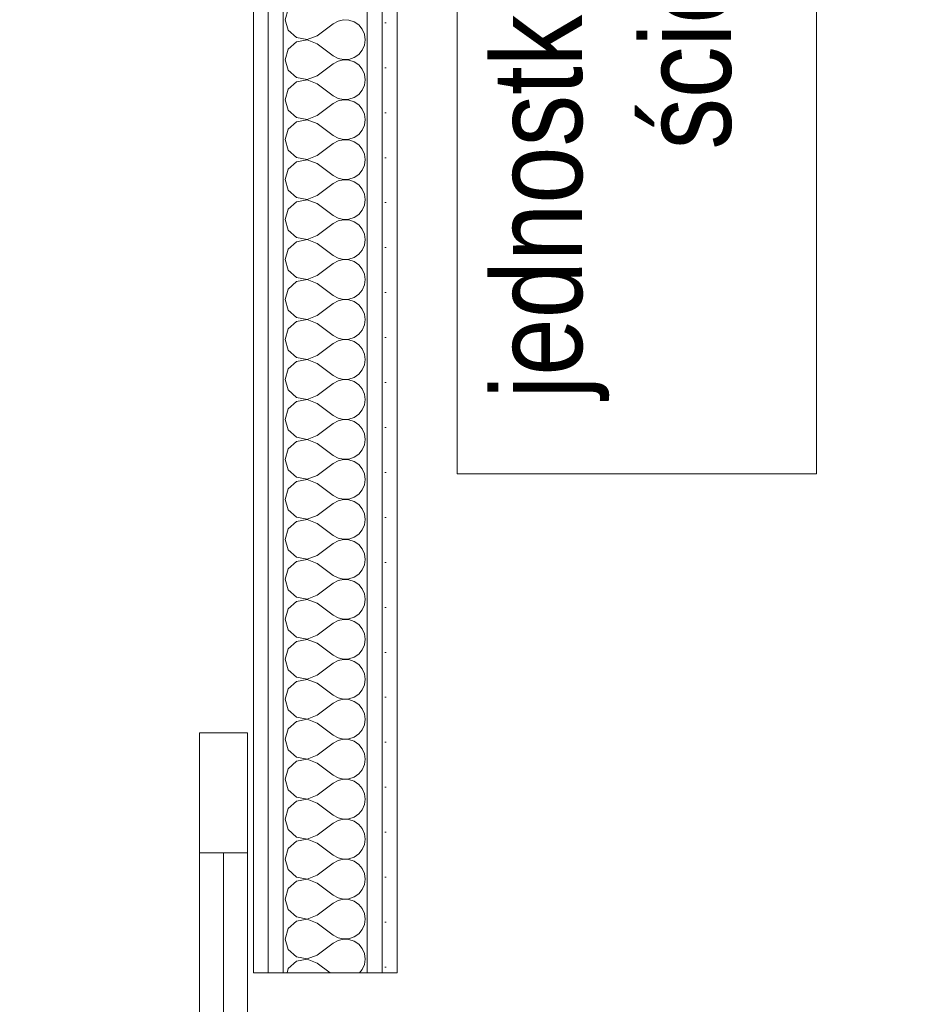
# Model space of a CAD drawing. Header units: millimetres. Extents: x 27262 to 215252, y 16288 to 306312.
# Tile 73 of 76: x 146780 to 147337, y 180596 to 181211. Entities that reach past the tile are written whole.
import ezdxf

# ---------------------------------------------------------------- set-up
doc = ezdxf.new("R2010")
doc.units = ezdxf.units.MM
doc.layers.add('Drzwi ArchiCAD', color=252, linetype='Continuous')
doc.layers.add('ROZBUDOWA_NOWE_DZIAŁOWE', color=252, linetype='Continuous')
for name, color, linetype, lineweight in [('Drzwi ArchiCAD_Nr_pióra__24', 252, 'Continuous', 15), ('Drzwi ArchiCAD_Nr_pióra__4', 252, 'Continuous', 13), ('PRZEBUDOWA_KLIMATYZACJA_Nr_pióra__10', 252, 'Continuous', 13), ('PRZEBUDOWA_KLIMATYZACJA_Nr_pióra__61', 252, 'Continuous', 13), ('ROZBUDOWA_NOWE_DZIAŁOWE_Nr_pióra__24', 252, 'Continuous', 15), ('ROZBUDOWA_NOWE_DZIAŁOWE_Nr_pióra__4', 252, 'Continuous', 13), ('ROZBUDOWA_NOWE_DZIAŁOWE_Nr_pióra__47', 252, 'Continuous', 15), ('ROZBUDOWA_NOWE_DZIAŁOWE_Nr_pióra__67', 252, 'Continuous', 13)]:
    doc.layers.add(name, color=color, linetype=linetype, lineweight=lineweight)
doc.layers.get('ROZBUDOWA_NOWE_DZIAŁOWE').off()
doc.styles.add('GENERATED_STYLE_1', font='ARIALN.TTF')
pattern_1 = [(0, (0, 0), (0, 37.5), [0, -37.5])]

# ---------------------------------------------------------------- blocks, each defined once
blk = doc.blocks.new('*X500')
at = {"layer": 'ROZBUDOWA_NOWE_DZIAŁOWE_Nr_pióra__4', "linetype": 'Continuous'}
for p, q in [((216239.99, 119925.43), (216237.51, 119916.67)), ((216237.51, 119916.67), (216239.99, 119907.9)), ((216264.17, 119903.33), (216277.51, 119913.33)), ((216281.53, 119915.56), (216277.51, 119913.33)), ((216286.01, 119916.6), (216281.53, 119915.56)), ((216290.6, 119916.38), (216286.01, 119916.6)), ((216294.96, 119914.91), (216290.6, 119916.38)), ((216298.75, 119912.3), (216294.96, 119914.91)), ((216301.68, 119908.76), (216298.75, 119912.3)), ((216239.99, 119907.9), (216246.72, 119901.76)), ((216303.54, 119904.55), (216301.68, 119908.76)), ((216304.17, 119900), (216303.54, 119904.55)), ((216246.72, 119898.24), (216239.99, 119892.1)), ((216246.72, 119901.76), (216255.67, 119900.07)), ((216255.67, 119899.93), (216246.72, 119898.24)), ((216255.67, 119900.07), (216264.17, 119903.33)), ((216264.17, 119896.67), (216255.67, 119899.93)), ((216264.17, 119896.67), (216277.51, 119886.67)), ((216303.54, 119895.45), (216304.17, 119900)), ((216239.99, 119892.1), (216237.51, 119883.33)), ((216294.96, 119885.09), (216298.75, 119887.7)), ((216298.75, 119887.7), (216301.68, 119891.24)), ((216301.68, 119891.24), (216303.54, 119895.45)), ((216237.51, 119883.33), (216239.99, 119874.57)), ((216264.17, 119870), (216277.51, 119880)), ((216277.51, 119886.67), (216281.53, 119884.44)), ((216281.53, 119882.23), (216277.51, 119880)), ((216281.53, 119884.44), (216286.01, 119883.4)), ((216286.01, 119883.27), (216281.53, 119882.23)), ((216286.01, 119883.4), (216290.6, 119883.62)), ((216290.6, 119883.04), (216286.01, 119883.27)), ((216290.6, 119883.62), (216294.96, 119885.09)), ((216294.96, 119881.57), (216290.6, 119883.04)), ((216298.75, 119878.97), (216294.96, 119881.57)), ((216239.99, 119874.57), (216246.72, 119868.43)), ((216301.68, 119875.43), (216298.75, 119878.97)), ((216303.54, 119871.22), (216301.68, 119875.43)), ((216304.17, 119866.67), (216303.54, 119871.22)), ((216246.72, 119864.91), (216239.99, 119858.76)), ((216246.72, 119868.43), (216255.67, 119866.73)), ((216255.67, 119866.6), (216246.72, 119864.91)), ((216255.67, 119866.73), (216264.17, 119870)), ((216264.17, 119863.33), (216255.67, 119866.6)), ((216264.17, 119863.33), (216277.51, 119853.33)), ((216303.54, 119862.11), (216304.17, 119866.67)), ((216239.99, 119858.76), (216237.51, 119850)), ((216298.75, 119854.36), (216301.68, 119857.9)), ((216301.68, 119857.9), (216303.54, 119862.11)), ((216237.51, 119850), (216239.99, 119841.24)), ((216264.17, 119836.67), (216277.51, 119846.67)), ((216277.51, 119853.33), (216281.53, 119851.11)), ((216281.53, 119848.89), (216277.51, 119846.67)), ((216281.53, 119851.11), (216286.01, 119850.07)), ((216286.01, 119849.93), (216281.53, 119848.89)), ((216286.01, 119850.07), (216290.6, 119850.29)), ((216290.6, 119849.71), (216286.01, 119849.93)), ((216290.6, 119850.29), (216294.96, 119851.76)), ((216294.96, 119848.24), (216290.6, 119849.71)), ((216294.96, 119851.76), (216298.75, 119854.36)), ((216298.75, 119845.64), (216294.96, 119848.24)), ((216239.99, 119841.24), (216246.72, 119835.09)), ((216301.68, 119842.1), (216298.75, 119845.64)), ((216303.54, 119837.89), (216301.68, 119842.1)), ((216246.72, 119831.57), (216239.99, 119825.43)), ((216246.72, 119835.09), (216255.67, 119833.4)), ((216255.67, 119833.27), (216246.72, 119831.57)), ((216255.67, 119833.4), (216264.17, 119836.67)), ((216264.17, 119830), (216255.67, 119833.27)), ((216304.17, 119833.33), (216303.54, 119837.89)), ((216303.54, 119828.78), (216304.17, 119833.33)), ((216239.99, 119825.43), (216237.51, 119816.67)), ((216264.17, 119830), (216277.51, 119820)), ((216298.75, 119821.03), (216301.68, 119824.57)), ((216301.68, 119824.57), (216303.54, 119828.78)), ((216237.51, 119816.67), (216239.99, 119807.9)), ((216277.51, 119820), (216281.53, 119817.77)), ((216281.53, 119815.56), (216277.51, 119813.33)), ((216281.53, 119817.77), (216286.01, 119816.73)), ((216286.01, 119816.6), (216281.53, 119815.56)), ((216286.01, 119816.73), (216290.6, 119816.96)), ((216290.6, 119816.38), (216286.01, 119816.6)), ((216290.6, 119816.96), (216294.96, 119818.43)), ((216294.96, 119814.91), (216290.6, 119816.38)), ((216294.96, 119818.43), (216298.75, 119821.03)), ((216298.75, 119812.3), (216294.96, 119814.91)), ((216239.99, 119807.9), (216246.72, 119801.76)), ((216264.17, 119803.33), (216277.51, 119813.33)), ((216301.68, 119808.76), (216298.75, 119812.3)), ((216303.54, 119804.55), (216301.68, 119808.76)), ((216246.72, 119798.24), (216239.99, 119792.1)), ((216246.72, 119801.76), (216255.67, 119800.07)), ((216255.67, 119799.93), (216246.72, 119798.24)), ((216255.67, 119800.07), (216264.17, 119803.33)), ((216264.17, 119796.67), (216255.67, 119799.93)), ((216304.17, 119800), (216303.54, 119804.55)), ((216303.54, 119795.45), (216304.17, 119800)), ((216239.99, 119792.1), (216237.51, 119783.33)), ((216264.17, 119796.67), (216277.51, 119786.67)), ((216298.75, 119787.7), (216301.68, 119791.24)), ((216301.68, 119791.24), (216303.54, 119795.45)), ((216237.51, 119783.33), (216239.99, 119774.57)), ((216277.51, 119786.67), (216281.53, 119784.44)), ((216281.53, 119782.23), (216277.51, 119780)), ((216281.53, 119784.44), (216286.01, 119783.4)), ((216286.01, 119783.27), (216281.53, 119782.23)), ((216286.01, 119783.4), (216290.6, 119783.62)), ((216290.6, 119783.04), (216286.01, 119783.27)), ((216290.6, 119783.62), (216294.96, 119785.09)), ((216294.96, 119781.57), (216290.6, 119783.04)), ((216294.96, 119785.09), (216298.75, 119787.7)), ((216298.75, 119778.97), (216294.96, 119781.57)), ((216239.99, 119774.57), (216246.72, 119768.43)), ((216264.17, 119770), (216277.51, 119780)), ((216301.68, 119775.43), (216298.75, 119778.97)), ((216303.54, 119771.22), (216301.68, 119775.43)), ((216246.72, 119764.91), (216239.99, 119758.76)), ((216246.72, 119768.43), (216255.67, 119766.73)), ((216255.67, 119766.6), (216246.72, 119764.91)), ((216255.67, 119766.73), (216264.17, 119770)), ((216264.17, 119763.33), (216255.67, 119766.6)), ((216304.17, 119766.67), (216303.54, 119771.22)), ((216303.54, 119762.11), (216304.17, 119766.67)), ((216239.99, 119758.76), (216237.51, 119750)), ((216264.17, 119763.33), (216277.51, 119753.33)), ((216298.75, 119754.36), (216301.68, 119757.9)), ((216301.68, 119757.9), (216303.54, 119762.11)), ((216237.51, 119750), (216239.99, 119741.24)), ((216277.51, 119753.33), (216281.53, 119751.11)), ((216281.53, 119748.89), (216277.51, 119746.67)), ((216281.53, 119751.11), (216286.01, 119750.07)), ((216286.01, 119749.93), (216281.53, 119748.89)), ((216286.01, 119750.07), (216290.6, 119750.29)), ((216290.6, 119749.71), (216286.01, 119749.93)), ((216290.6, 119750.29), (216294.96, 119751.76)), ((216294.96, 119748.24), (216290.6, 119749.71)), ((216294.96, 119751.76), (216298.75, 119754.36)), ((216298.75, 119745.64), (216294.96, 119748.24)), ((216239.99, 119741.24), (216246.72, 119735.09)), ((216264.17, 119736.67), (216277.51, 119746.67)), ((216301.68, 119742.1), (216298.75, 119745.64)), ((216303.54, 119737.89), (216301.68, 119742.1)), ((216246.72, 119731.57), (216239.99, 119725.43)), ((216246.72, 119735.09), (216255.67, 119733.4)), ((216255.67, 119733.27), (216246.72, 119731.57)), ((216255.67, 119733.4), (216264.17, 119736.67)), ((216264.17, 119730), (216255.67, 119733.27)), ((216304.17, 119733.33), (216303.54, 119737.89)), ((216303.54, 119728.78), (216304.17, 119733.33)), ((216239.99, 119725.43), (216237.51, 119716.67)), ((216264.17, 119730), (216277.51, 119720)), ((216298.75, 119721.03), (216301.68, 119724.57)), ((216301.68, 119724.57), (216303.54, 119728.78)), ((216237.51, 119716.67), (216239.99, 119707.9)), ((216277.51, 119720), (216281.53, 119717.77)), ((216281.53, 119715.56), (216277.51, 119713.33)), ((216281.53, 119717.77), (216286.01, 119716.73)), ((216286.01, 119716.6), (216281.53, 119715.56)), ((216286.01, 119716.73), (216290.6, 119716.96)), ((216290.6, 119716.38), (216286.01, 119716.6)), ((216290.6, 119716.96), (216294.96, 119718.43)), ((216294.96, 119714.91), (216290.6, 119716.38)), ((216294.96, 119718.43), (216298.75, 119721.03)), ((216239.99, 119707.9), (216246.72, 119701.76)), ((216264.17, 119703.33), (216277.51, 119713.33)), ((216298.75, 119712.3), (216294.96, 119714.91)), ((216301.68, 119708.76), (216298.75, 119712.3)), ((216303.54, 119704.55), (216301.68, 119708.76)), ((216246.72, 119701.76), (216255.67, 119700.07)), ((216255.67, 119699.93), (216246.72, 119698.24)), ((216255.67, 119700.07), (216264.17, 119703.33)), ((216264.17, 119696.67), (216255.67, 119699.93)), ((216304.17, 119700), (216303.54, 119704.55)), ((216303.54, 119695.45), (216304.17, 119700)), ((216239.99, 119692.1), (216237.51, 119683.33)), ((216246.72, 119698.24), (216239.99, 119692.1)), ((216264.17, 119696.67), (216277.51, 119686.67)), ((216298.75, 119687.7), (216301.68, 119691.24)), ((216301.68, 119691.24), (216303.54, 119695.45)), ((216237.51, 119683.33), (216239.99, 119674.57)), ((216277.51, 119686.67), (216281.53, 119684.44)), ((216281.53, 119684.44), (216286.01, 119683.4)), ((216286.01, 119683.27), (216281.53, 119682.23)), ((216286.01, 119683.4), (216290.6, 119683.62)), ((216290.6, 119683.04), (216286.01, 119683.27)), ((216290.6, 119683.62), (216294.96, 119685.09)), ((216294.96, 119681.57), (216290.6, 119683.04)), ((216294.96, 119685.09), (216298.75, 119687.7)), ((216239.99, 119674.57), (216246.72, 119668.43)), ((216264.17, 119670), (216277.51, 119680)), ((216281.53, 119682.23), (216277.51, 119680)), ((216298.75, 119678.97), (216294.96, 119681.57)), ((216301.68, 119675.43), (216298.75, 119678.97)), ((216303.54, 119671.22), (216301.68, 119675.43)), ((216246.72, 119668.43), (216255.67, 119666.73)), ((216255.67, 119666.6), (216246.72, 119664.91)), ((216255.67, 119666.73), (216264.17, 119670)), ((216264.17, 119663.33), (216255.67, 119666.6)), ((216304.17, 119666.67), (216303.54, 119671.22)), ((216303.54, 119662.11), (216304.17, 119666.67)), ((216239.99, 119658.76), (216237.51, 119650)), ((216246.72, 119664.91), (216239.99, 119658.76)), ((216264.17, 119663.33), (216277.51, 119653.33)), ((216298.75, 119654.36), (216301.68, 119657.9)), ((216301.68, 119657.9), (216303.54, 119662.11)), ((216237.51, 119650), (216239.99, 119641.24)), ((216277.51, 119653.33), (216281.53, 119651.11)), ((216281.53, 119651.11), (216286.01, 119650.07)), ((216286.01, 119649.93), (216281.53, 119648.89)), ((216286.01, 119650.07), (216290.6, 119650.29)), ((216290.6, 119649.71), (216286.01, 119649.93)), ((216290.6, 119650.29), (216294.96, 119651.76)), ((216294.96, 119648.24), (216290.6, 119649.71)), ((216294.96, 119651.76), (216298.75, 119654.36)), ((216239.99, 119641.24), (216246.72, 119635.09)), ((216264.17, 119636.67), (216277.51, 119646.67)), ((216281.53, 119648.89), (216277.51, 119646.67)), ((216298.75, 119645.64), (216294.96, 119648.24)), ((216301.68, 119642.1), (216298.75, 119645.64)), ((216303.54, 119637.89), (216301.68, 119642.1)), ((216246.72, 119635.09), (216255.67, 119633.4)), ((216255.67, 119633.27), (216246.72, 119631.57)), ((216255.67, 119633.4), (216264.17, 119636.67)), ((216264.17, 119630), (216255.67, 119633.27)), ((216304.17, 119633.33), (216303.54, 119637.89)), ((216303.54, 119628.78), (216304.17, 119633.33)), ((216239.99, 119625.43), (216237.51, 119616.67)), ((216246.72, 119631.57), (216239.99, 119625.43)), ((216264.17, 119630), (216277.51, 119620)), ((216301.68, 119624.57), (216303.54, 119628.78)), ((216237.51, 119616.67), (216239.99, 119607.9)), ((216277.51, 119620), (216281.53, 119617.77)), ((216281.53, 119617.77), (216286.01, 119616.73)), ((216286.01, 119616.6), (216281.53, 119615.56)), ((216286.01, 119616.73), (216290.6, 119616.96)), ((216290.6, 119616.38), (216286.01, 119616.6)), ((216290.6, 119616.96), (216294.96, 119618.43)), ((216294.96, 119618.43), (216298.75, 119621.03)), ((216298.75, 119621.03), (216301.68, 119624.57)), ((216264.17, 119603.33), (216277.51, 119613.33)), ((216281.53, 119615.56), (216277.51, 119613.33)), ((216294.96, 119614.91), (216290.6, 119616.38)), ((216298.75, 119612.3), (216294.96, 119614.91)), ((216301.68, 119608.76), (216298.75, 119612.3)), ((216303.54, 119604.55), (216301.68, 119608.76)), ((216239.99, 119607.9), (216246.72, 119601.76)), ((216246.72, 119601.76), (216255.67, 119600.07)), ((216255.67, 119600.07), (216264.17, 119603.33)), ((216304.17, 119600), (216303.54, 119604.55)), ((216239.99, 119592.1), (216237.51, 119583.33)), ((216246.72, 119598.24), (216239.99, 119592.1)), ((216255.67, 119599.93), (216246.72, 119598.24)), ((216264.17, 119596.67), (216255.67, 119599.93)), ((216264.17, 119596.67), (216277.51, 119586.67)), ((216301.68, 119591.24), (216303.54, 119595.45)), ((216303.54, 119595.45), (216304.17, 119600)), ((216277.51, 119586.67), (216281.53, 119584.44)), ((216281.53, 119584.44), (216286.01, 119583.4)), ((216290.6, 119583.62), (216294.96, 119585.09)), ((216294.96, 119585.09), (216298.75, 119587.7)), ((216298.75, 119587.7), (216301.68, 119591.24)), ((216237.51, 119583.33), (216239.99, 119574.57)), ((216264.17, 119570), (216277.51, 119580)), ((216281.53, 119582.23), (216277.51, 119580)), ((216286.01, 119583.27), (216281.53, 119582.23)), ((216286.01, 119583.4), (216290.6, 119583.62)), ((216290.6, 119583.04), (216286.01, 119583.27)), ((216294.96, 119581.57), (216290.6, 119583.04)), ((216298.75, 119578.97), (216294.96, 119581.57)), ((216301.68, 119575.43), (216298.75, 119578.97)), ((216239.99, 119574.57), (216246.72, 119568.43)), ((216246.72, 119568.43), (216255.67, 119566.73)), ((216255.67, 119566.73), (216264.17, 119570)), ((216303.54, 119571.22), (216301.68, 119575.43)), ((216304.17, 119566.67), (216303.54, 119571.22)), ((216246.72, 119564.91), (216239.99, 119558.76)), ((216255.67, 119566.6), (216246.72, 119564.91)), ((216264.17, 119563.33), (216255.67, 119566.6)), ((216264.17, 119563.33), (216277.51, 119553.33)), ((216301.68, 119557.9), (216303.54, 119562.11)), ((216303.54, 119562.11), (216304.17, 119566.67)), ((216239.99, 119558.76), (216237.51, 119550)), ((216277.51, 119553.33), (216281.53, 119551.11)), ((216281.53, 119551.11), (216286.01, 119550.07)), ((216290.6, 119550.29), (216294.96, 119551.76)), ((216294.96, 119551.76), (216298.75, 119554.36)), ((216298.75, 119554.36), (216301.68, 119557.9)), ((216237.51, 119550), (216239.99, 119541.24)), ((216264.17, 119536.67), (216277.51, 119546.67)), ((216281.53, 119548.89), (216277.51, 119546.67)), ((216286.01, 119549.93), (216281.53, 119548.89)), ((216286.01, 119550.07), (216290.6, 119550.29)), ((216290.6, 119549.71), (216286.01, 119549.93)), ((216294.96, 119548.24), (216290.6, 119549.71)), ((216298.75, 119545.64), (216294.96, 119548.24)), ((216301.68, 119542.1), (216298.75, 119545.64)), ((216239.99, 119541.24), (216246.72, 119535.09)), ((216246.72, 119535.09), (216255.67, 119533.4)), ((216255.67, 119533.4), (216264.17, 119536.67)), ((216303.54, 119537.89), (216301.68, 119542.1)), ((216304.17, 119533.33), (216303.54, 119537.89)), ((216246.72, 119531.57), (216239.99, 119525.43)), ((216255.67, 119533.27), (216246.72, 119531.57)), ((216264.17, 119530), (216255.67, 119533.27)), ((216264.17, 119530), (216277.51, 119520)), ((216301.68, 119524.57), (216303.54, 119528.78)), ((216303.54, 119528.78), (216304.17, 119533.33)), ((216239.99, 119525.43), (216237.51, 119516.67)), ((216277.51, 119520), (216281.53, 119517.77)), ((216290.6, 119516.96), (216294.96, 119518.43)), ((216294.96, 119518.43), (216298.75, 119521.03)), ((216298.75, 119521.03), (216301.68, 119524.57)), ((216237.51, 119516.67), (216239.99, 119507.9)), ((216264.17, 119503.33), (216277.51, 119513.33)), ((216281.53, 119515.56), (216277.51, 119513.33)), ((216281.53, 119517.77), (216286.01, 119516.73)), ((216286.01, 119516.6), (216281.53, 119515.56)), ((216286.01, 119516.73), (216290.6, 119516.96)), ((216290.6, 119516.38), (216286.01, 119516.6)), ((216294.96, 119514.91), (216290.6, 119516.38)), ((216298.75, 119512.3), (216294.96, 119514.91)), ((216301.68, 119508.76), (216298.75, 119512.3)), ((216239.99, 119507.9), (216246.72, 119501.76)), ((216246.72, 119501.76), (216255.67, 119500.07)), ((216255.67, 119500.07), (216264.17, 119503.33)), ((216303.54, 119504.55), (216301.68, 119508.76)), ((216304.17, 119500), (216303.54, 119504.55)), ((216246.72, 119498.24), (216239.99, 119492.1)), ((216255.67, 119499.93), (216246.72, 119498.24)), ((216264.17, 119496.67), (216255.67, 119499.93)), ((216264.17, 119496.67), (216277.51, 119486.67)), ((216301.68, 119491.24), (216303.54, 119495.45)), ((216303.54, 119495.45), (216304.17, 119500)), ((216239.99, 119492.1), (216237.51, 119483.33)), ((216277.51, 119486.67), (216281.53, 119484.44)), ((216294.96, 119485.09), (216298.75, 119487.7)), ((216298.75, 119487.7), (216301.68, 119491.24)), ((216237.51, 119483.33), (216239.99, 119474.57)), ((216264.17, 119470), (216277.51, 119480)), ((216281.53, 119482.23), (216277.51, 119480)), ((216281.53, 119484.44), (216286.01, 119483.4)), ((216286.01, 119483.27), (216281.53, 119482.23)), ((216286.01, 119483.4), (216290.6, 119483.62)), ((216290.6, 119483.04), (216286.01, 119483.27)), ((216290.6, 119483.62), (216294.96, 119485.09)), ((216294.96, 119481.57), (216290.6, 119483.04)), ((216298.75, 119478.97), (216294.96, 119481.57)), ((216301.68, 119475.43), (216298.75, 119478.97)), ((216239.99, 119474.57), (216246.72, 119468.43)), ((216255.67, 119466.73), (216264.17, 119470)), ((216303.54, 119471.22), (216301.68, 119475.43)), ((216304.17, 119466.67), (216303.54, 119471.22)), ((216246.72, 119464.91), (216239.99, 119458.76)), ((216246.72, 119468.43), (216255.67, 119466.73)), ((216255.67, 119466.6), (216246.72, 119464.91)), ((216264.17, 119463.33), (216255.67, 119466.6)), ((216264.17, 119463.33), (216277.51, 119453.33)), ((216301.68, 119457.9), (216303.54, 119462.11)), ((216303.54, 119462.11), (216304.17, 119466.67)), ((216239.99, 119458.76), (216237.51, 119450)), ((216277.51, 119453.33), (216281.53, 119451.11)), ((216294.96, 119451.76), (216298.75, 119454.36)), ((216298.75, 119454.36), (216301.68, 119457.9)), ((216237.51, 119450), (216239.99, 119441.24)), ((216264.17, 119436.67), (216277.51, 119446.67)), ((216281.53, 119448.89), (216277.51, 119446.67)), ((216281.53, 119451.11), (216286.01, 119450.07)), ((216286.01, 119449.93), (216281.53, 119448.89)), ((216286.01, 119450.07), (216290.6, 119450.29)), ((216290.6, 119449.71), (216286.01, 119449.93)), ((216290.6, 119450.29), (216294.96, 119451.76)), ((216294.96, 119448.24), (216290.6, 119449.71)), ((216298.75, 119445.64), (216294.96, 119448.24)), ((216301.68, 119442.1), (216298.75, 119445.64)), ((216239.99, 119441.24), (216246.72, 119435.09)), ((216255.67, 119433.4), (216264.17, 119436.67)), ((216303.54, 119437.89), (216301.68, 119442.1)), ((216304.17, 119433.33), (216303.54, 119437.89)), ((216246.72, 119431.57), (216239.99, 119425.43)), ((216246.72, 119435.09), (216255.67, 119433.4)), ((216255.67, 119433.27), (216246.72, 119431.57)), ((216264.17, 119430), (216255.67, 119433.27)), ((216264.17, 119430), (216277.51, 119420)), ((216301.68, 119424.57), (216303.54, 119428.78)), ((216303.54, 119428.78), (216304.17, 119433.33)), ((216239.99, 119425.43), (216237.51, 119416.67)), ((216277.51, 119420), (216281.53, 119417.77)), ((216294.96, 119418.43), (216298.75, 119421.03)), ((216298.75, 119421.03), (216301.68, 119424.57)), ((216237.51, 119416.67), (216239.99, 119407.9)), ((216264.17, 119403.33), (216277.51, 119413.33)), ((216281.53, 119415.56), (216277.51, 119413.33)), ((216281.53, 119417.77), (216286.01, 119416.73)), ((216286.01, 119416.6), (216281.53, 119415.56)), ((216286.01, 119416.73), (216290.6, 119416.96)), ((216290.6, 119416.38), (216286.01, 119416.6)), ((216290.6, 119416.96), (216294.96, 119418.43)), ((216294.96, 119414.91), (216290.6, 119416.38)), ((216298.75, 119412.3), (216294.96, 119414.91)), ((216301.68, 119408.76), (216298.75, 119412.3)), ((216239.99, 119407.9), (216246.72, 119401.76)), ((216255.67, 119400.07), (216264.17, 119403.33)), ((216303.54, 119404.55), (216301.68, 119408.76)), ((216304.17, 119400), (216303.54, 119404.55)), ((216246.72, 119398.24), (216239.99, 119392.1)), ((216246.72, 119401.76), (216255.67, 119400.07)), ((216255.67, 119399.93), (216246.72, 119398.24)), ((216264.17, 119396.67), (216255.67, 119399.93)), ((216264.17, 119396.67), (216277.51, 119386.67)), ((216301.68, 119391.24), (216303.54, 119395.45)), ((216303.54, 119395.45), (216304.17, 119400)), ((216239.99, 119392.1), (216237.51, 119383.33)), ((216277.51, 119386.67), (216281.53, 119384.44)), ((216294.96, 119385.09), (216298.75, 119387.7)), ((216298.75, 119387.7), (216301.68, 119391.24)), ((216237.51, 119383.33), (216239.99, 119374.57)), ((216264.17, 119370), (216277.51, 119380)), ((216281.53, 119382.23), (216277.51, 119380)), ((216281.53, 119384.44), (216286.01, 119383.4)), ((216286.01, 119383.27), (216281.53, 119382.23)), ((216286.01, 119383.4), (216290.6, 119383.62)), ((216290.6, 119383.04), (216286.01, 119383.27)), ((216290.6, 119383.62), (216294.96, 119385.09)), ((216294.96, 119381.57), (216290.6, 119383.04)), ((216298.75, 119378.97), (216294.96, 119381.57)), ((216301.68, 119375.43), (216298.75, 119378.97)), ((216239.99, 119374.57), (216246.72, 119368.43)), ((216303.54, 119371.22), (216301.68, 119375.43)), ((216304.17, 119366.67), (216303.54, 119371.22)), ((216246.72, 119364.91), (216239.99, 119358.76)), ((216246.72, 119368.43), (216255.67, 119366.73)), ((216255.67, 119366.6), (216246.72, 119364.91)), ((216255.67, 119366.73), (216264.17, 119370)), ((216264.17, 119363.33), (216255.67, 119366.6)), ((216264.17, 119363.33), (216277.51, 119353.33)), ((216301.68, 119357.9), (216303.54, 119362.11)), ((216303.54, 119362.11), (216304.17, 119366.67)), ((216239.99, 119358.76), (216237.51, 119350)), ((216294.96, 119351.76), (216298.75, 119354.36)), ((216298.75, 119354.36), (216301.68, 119357.9)), ((216237.51, 119350), (216239.99, 119341.24)), ((216264.17, 119336.67), (216277.51, 119346.67)), ((216277.51, 119353.33), (216281.53, 119351.11)), ((216281.53, 119348.89), (216277.51, 119346.67)), ((216281.53, 119351.11), (216286.01, 119350.07)), ((216286.01, 119349.93), (216281.53, 119348.89)), ((216286.01, 119350.07), (216290.6, 119350.29)), ((216290.6, 119349.71), (216286.01, 119349.93)), ((216290.6, 119350.29), (216294.96, 119351.76)), ((216294.96, 119348.24), (216290.6, 119349.71)), ((216298.75, 119345.64), (216294.96, 119348.24)), ((216301.68, 119342.1), (216298.75, 119345.64)), ((216239.99, 119341.24), (216246.72, 119335.09)), ((216303.54, 119337.89), (216301.68, 119342.1)), ((216304.17, 119333.33), (216303.54, 119337.89)), ((216246.72, 119331.57), (216239.99, 119325.43)), ((216246.72, 119335.09), (216255.67, 119333.4)), ((216255.67, 119333.27), (216246.72, 119331.57)), ((216255.67, 119333.4), (216264.17, 119336.67)), ((216264.17, 119330), (216255.67, 119333.27)), ((216264.17, 119330), (216277.51, 119320)), ((216303.54, 119328.78), (216304.17, 119333.33)), ((216239.99, 119325.43), (216237.51, 119316.67)), ((216294.96, 119318.43), (216298.75, 119321.03)), ((216298.75, 119321.03), (216301.68, 119324.57)), ((216301.68, 119324.57), (216303.54, 119328.78)), ((216237.51, 119316.67), (216239.99, 119307.9)), ((216264.17, 119303.33), (216277.51, 119313.33)), ((216277.51, 119320), (216281.53, 119317.77)), ((216281.53, 119315.56), (216277.51, 119313.33)), ((216281.53, 119317.77), (216286.01, 119316.73)), ((216286.01, 119316.6), (216281.53, 119315.56)), ((216286.01, 119316.73), (216290.6, 119316.96)), ((216290.6, 119316.38), (216286.01, 119316.6)), ((216290.6, 119316.96), (216294.96, 119318.43)), ((216294.96, 119314.91), (216290.6, 119316.38)), ((216298.75, 119312.3), (216294.96, 119314.91)), ((216239.99, 119307.9), (216246.72, 119301.76)), ((216301.68, 119308.76), (216298.75, 119312.3)), ((216303.54, 119304.55), (216301.68, 119308.76)), ((216304.17, 119300), (216303.54, 119304.55)), ((216246.72, 119298.24), (216239.99, 119292.1)), ((216246.72, 119301.76), (216255.67, 119300.07)), ((216255.67, 119299.93), (216246.72, 119298.24)), ((216255.67, 119300.07), (216264.17, 119303.33)), ((216264.17, 119296.67), (216255.67, 119299.93)), ((216264.17, 119296.67), (216277.51, 119286.67)), ((216303.54, 119295.45), (216304.17, 119300)), ((216239.99, 119292.1), (216237.51, 119283.33)), ((216298.75, 119287.7), (216301.68, 119291.24)), ((216301.68, 119291.24), (216303.54, 119295.45)), ((216237.51, 119283.33), (216239.99, 119274.57)), ((216264.17, 119270), (216277.51, 119280)), ((216277.51, 119286.67), (216281.53, 119284.44)), ((216281.53, 119282.23), (216277.51, 119280)), ((216281.53, 119284.44), (216286.01, 119283.4)), ((216286.01, 119283.27), (216281.53, 119282.23)), ((216286.01, 119283.4), (216290.6, 119283.62)), ((216290.6, 119283.04), (216286.01, 119283.27)), ((216290.6, 119283.62), (216294.96, 119285.09)), ((216294.96, 119281.57), (216290.6, 119283.04)), ((216294.96, 119285.09), (216298.75, 119287.7)), ((216298.75, 119278.97), (216294.96, 119281.57)), ((216239.99, 119274.57), (216246.72, 119268.43)), ((216301.68, 119275.43), (216298.75, 119278.97)), ((216303.54, 119271.22), (216301.68, 119275.43)), ((216246.72, 119264.91), (216239.99, 119258.76)), ((216246.72, 119268.43), (216255.67, 119266.73)), ((216255.67, 119266.6), (216246.72, 119264.91)), ((216255.67, 119266.73), (216264.17, 119270)), ((216264.17, 119263.33), (216255.67, 119266.6)), ((216304.17, 119266.67), (216303.54, 119271.22)), ((216303.54, 119262.11), (216304.17, 119266.67)), ((216239.99, 119258.76), (216237.51, 119250)), ((216264.17, 119263.33), (216277.51, 119253.33)), ((216298.75, 119254.36), (216301.68, 119257.9)), ((216301.68, 119257.9), (216303.54, 119262.11)), ((216237.51, 119250), (216239.99, 119241.24)), ((216277.51, 119253.33), (216281.53, 119251.11)), ((216281.53, 119248.89), (216277.51, 119246.67)), ((216281.53, 119251.11), (216286.01, 119250.07)), ((216286.01, 119249.93), (216281.53, 119248.89)), ((216286.01, 119250.07), (216290.6, 119250.29)), ((216290.6, 119249.71), (216286.01, 119249.93)), ((216290.6, 119250.29), (216294.96, 119251.76)), ((216294.96, 119248.24), (216290.6, 119249.71)), ((216294.96, 119251.76), (216298.75, 119254.36)), ((216298.75, 119245.64), (216294.96, 119248.24)), ((216239.99, 119241.24), (216246.72, 119235.09)), ((216264.17, 119236.67), (216277.51, 119246.67)), ((216301.68, 119242.1), (216298.75, 119245.64)), ((216303.54, 119237.89), (216301.68, 119242.1)), ((216246.72, 119231.57), (216239.99, 119225.43)), ((216246.72, 119235.09), (216255.67, 119233.4)), ((216255.67, 119233.27), (216246.72, 119231.57)), ((216255.67, 119233.4), (216264.17, 119236.67)), ((216264.17, 119230), (216255.67, 119233.27)), ((216304.17, 119233.33), (216303.54, 119237.89)), ((216303.54, 119228.78), (216304.17, 119233.33)), ((216239.99, 119225.43), (216237.51, 119216.67)), ((216264.17, 119230), (216277.51, 119220)), ((216298.75, 119221.03), (216301.68, 119224.57)), ((216301.68, 119224.57), (216303.54, 119228.78)), ((216237.51, 119216.67), (216239.99, 119207.9)), ((216277.51, 119220), (216281.53, 119217.77)), ((216281.53, 119215.56), (216277.51, 119213.33)), ((216281.53, 119217.77), (216286.01, 119216.73)), ((216286.01, 119216.6), (216281.53, 119215.56)), ((216286.01, 119216.73), (216290.6, 119216.96)), ((216290.6, 119216.38), (216286.01, 119216.6)), ((216290.6, 119216.96), (216294.96, 119218.43)), ((216294.96, 119214.91), (216290.6, 119216.38)), ((216294.96, 119218.43), (216298.75, 119221.03)), ((216298.75, 119212.3), (216294.96, 119214.91)), ((216239.99, 119207.9), (216246.72, 119201.76)), ((216264.17, 119203.33), (216277.51, 119213.33)), ((216301.68, 119208.76), (216298.75, 119212.3)), ((216303.54, 119204.55), (216301.68, 119208.76)), ((216246.72, 119198.24), (216239.99, 119192.1)), ((216246.72, 119201.76), (216255.67, 119200.07)), ((216255.67, 119199.93), (216246.72, 119198.24)), ((216255.67, 119200.07), (216264.17, 119203.33)), ((216264.17, 119196.67), (216255.67, 119199.93)), ((216304.17, 119200), (216303.54, 119204.55)), ((216303.54, 119195.45), (216304.17, 119200)), ((216239.99, 119192.1), (216237.51, 119183.33)), ((216264.17, 119196.67), (216277.51, 119186.67)), ((216298.75, 119187.7), (216301.68, 119191.24)), ((216301.68, 119191.24), (216303.54, 119195.45)), ((216237.51, 119183.33), (216239.99, 119174.57)), ((216277.51, 119186.67), (216281.53, 119184.44)), ((216281.53, 119182.23), (216277.51, 119180)), ((216281.53, 119184.44), (216286.01, 119183.4)), ((216286.01, 119183.27), (216281.53, 119182.23)), ((216286.01, 119183.4), (216290.6, 119183.62)), ((216290.6, 119183.04), (216286.01, 119183.27)), ((216290.6, 119183.62), (216294.96, 119185.09)), ((216294.96, 119181.57), (216290.6, 119183.04)), ((216294.96, 119185.09), (216298.75, 119187.7)), ((216298.75, 119178.97), (216294.96, 119181.57)), ((216239.99, 119174.57), (216246.72, 119168.43)), ((216264.17, 119170), (216277.51, 119180)), ((216301.68, 119175.43), (216298.75, 119178.97)), ((216303.54, 119171.22), (216301.68, 119175.43)), ((216246.72, 119168.43), (216255.67, 119166.73)), ((216255.67, 119166.6), (216246.72, 119164.91)), ((216255.67, 119166.73), (216264.17, 119170)), ((216264.17, 119163.33), (216255.67, 119166.6)), ((216304.17, 119166.67), (216303.54, 119171.22)), ((216303.54, 119162.11), (216304.17, 119166.67)), ((216239.99, 119158.76), (216237.51, 119150)), ((216246.72, 119164.91), (216239.99, 119158.76)), ((216264.17, 119163.33), (216277.51, 119153.33)), ((216298.75, 119154.36), (216301.68, 119157.9)), ((216301.68, 119157.9), (216303.54, 119162.11)), ((216237.51, 119150), (216239.99, 119141.24)), ((216277.51, 119153.33), (216281.53, 119151.11)), ((216281.53, 119148.89), (216277.51, 119146.67)), ((216281.53, 119151.11), (216286.01, 119150.07)), ((216286.01, 119149.93), (216281.53, 119148.89)), ((216286.01, 119150.07), (216290.6, 119150.29)), ((216290.6, 119149.71), (216286.01, 119149.93)), ((216290.6, 119150.29), (216294.96, 119151.76)), ((216294.96, 119148.24), (216290.6, 119149.71)), ((216294.96, 119151.76), (216298.75, 119154.36)), ((216239.99, 119141.24), (216246.72, 119135.09)), ((216264.17, 119136.67), (216277.51, 119146.67)), ((216298.75, 119145.64), (216294.96, 119148.24)), ((216301.68, 119142.1), (216298.75, 119145.64)), ((216303.54, 119137.89), (216301.68, 119142.1)), ((216246.72, 119135.09), (216255.67, 119133.4)), ((216255.67, 119133.27), (216246.72, 119131.57)), ((216255.67, 119133.4), (216264.17, 119136.67)), ((216264.17, 119130), (216255.67, 119133.27)), ((216304.17, 119133.33), (216303.54, 119137.89)), ((216303.54, 119128.78), (216304.17, 119133.33)), ((216239.99, 119125.43), (216238.99, 119121.89)), ((216246.72, 119131.57), (216239.99, 119125.43)), ((216264.17, 119130), (216274.99, 119121.89)), ((216299.46, 119121.89), (216301.68, 119124.57)), ((216301.68, 119124.57), (216303.54, 119128.78))]:
    blk.add_line(p, q, dxfattribs=at)
blk = doc.blocks.new('Drzwi wejściowe_ przesuwne 19_2')
at = {"layer": 'Drzwi ArchiCAD_Nr_pióra__24', "linetype": 'Continuous'}
for p, q in [((-400, 70), (-300, 70)), ((-400, 30), (-400, 70)), ((-300, 50), (-300, 70)), ((-300, 70), (700, 70)), ((-300, 70), (-300, 30)), ((700, 70), (700, 50)), ((700, 30), (700, 70)), ((700, 70), (800, 70)), ((800, 70), (800, 30)), ((700, 50), (-300, 50)), ((-300, 30), (-300, 50)), ((-300, 50), (700, 50)), ((-300, 50), (700, 50)), ((700, 50), (700, 30)), ((-300, 30), (-400, 30)), ((700, 30), (-300, 30)), ((800, 30), (700, 30))]:
    blk.add_line(p, q, dxfattribs=at)
at = {"layer": 'Drzwi ArchiCAD_Nr_pióra__4', "linetype": 'Continuous'}
for p, q in [((400, 170), (350, 220)), ((200, 170), (400, 170)), ((400, 170), (350, 120))]:
    blk.add_line(p, q, dxfattribs=at)
blk = doc.blocks.new('Ściana_122', base_point=(216210.84, 115862.46))
at = {"layer": 'ROZBUDOWA_NOWE_DZIAŁOWE_Nr_pióra__24', "linetype": 'Continuous'}
h = blk.add_hatch(dxfattribs=at)
h.set_pattern_fill('GIPS', color=256, style=0, pattern_type=2)
h.set_pattern_definition(pattern_1)
h.paths.add_polyline_path([(216223.34, 121145.59), (216210.84, 121145.59), (216210.84, 119121.89), (216223.34, 119121.89)])
h = blk.add_hatch(dxfattribs=at)
h.set_pattern_fill('GIPS', color=256, style=0, pattern_type=2)
h.set_pattern_definition(pattern_1)
h.paths.add_polyline_path([(216235.84, 121145.59), (216223.34, 121145.59), (216223.34, 119121.89), (216235.84, 119121.89)])
h = blk.add_hatch(dxfattribs=at)
h.set_pattern_fill('GIPS', color=256, style=0, pattern_type=2)
h.set_pattern_definition(pattern_1)
h.paths.add_polyline_path([(216318.34, 121145.59), (216305.84, 121145.59), (216305.84, 119121.89), (216318.34, 119121.89)])
h = blk.add_hatch(dxfattribs=at)
h.set_pattern_fill('GIPS', color=256, style=0, pattern_type=2)
h.set_pattern_definition(pattern_1)
h.paths.add_polyline_path([(216318.34, 119121.89), (216330.84, 119121.89), (216330.84, 121145.59), (216318.34, 121145.59)])
at = {"layer": 'ROZBUDOWA_NOWE_DZIAŁOWE_Nr_pióra__47', "linetype": 'Continuous'}
for p, q in [((216210.84, 119121.89), (216223.34, 119121.89)), ((216223.34, 119121.89), (216235.84, 119121.89)), ((216235.84, 119121.89), (216305.84, 119121.89)), ((216305.84, 119121.89), (216318.34, 119121.89)), ((216318.34, 119121.89), (216330.84, 119121.89))]:
    blk.add_line(p, q, dxfattribs=at)
at = {"layer": 'ROZBUDOWA_NOWE_DZIAŁOWE_Nr_pióra__47', "linetype": 'Continuous', "flags": 128}
for points in [[(216210.84, 121145.59), (216210.84, 119121.89)], [(216330.84, 119121.89), (216330.84, 121145.59)]]:
    blk.add_lwpolyline(points, dxfattribs=at)
at = {"layer": 'ROZBUDOWA_NOWE_DZIAŁOWE_Nr_pióra__67', "linetype": 'Continuous'}
for p, q in [((216223.34, 121145.59), (216223.34, 119121.89)), ((216235.84, 121145.59), (216235.84, 119121.89)), ((216305.84, 119121.89), (216305.84, 121145.59)), ((216318.34, 119121.89), (216318.34, 121145.59))]:
    blk.add_line(p, q, dxfattribs=at)
at = {"layer": 'Drzwi ArchiCAD', "linetype": 'Continuous', "zscale": 1000, "rotation": 90}
blk.add_blockref('Drzwi wejściowe_ przesuwne 19_2', (216235.84, 118521.89), dxfattribs=at)
at = {"layer": 'ROZBUDOWA_NOWE_DZIAŁOWE'}
blk.add_blockref('*X500', (0, 0), dxfattribs=at)

msp = doc.modelspace()

# ---------------------------------------------------------------- linework, layer by layer
at = {"layer": 'PRZEBUDOWA_KLIMATYZACJA_Nr_pióra__10', "color": 252, "linetype": 'Continuous'}
for p, q in [((147054.1, 180927.27), (147054.1, 181827.27)), ((147279.1, 181827.27), (147279.1, 180927.27)), ((147279.1, 180927.27), (147054.1, 180927.27))]:
    msp.add_line(p, q, dxfattribs=at)

# ---------------------------------------------------------------- block references
at = {"layer": 'ROZBUDOWA_NOWE_DZIAŁOWE', "color": 252, "xscale": 0.75, "yscale": 0.75, "zscale": 0.75}
msp.add_blockref('Ściana_122', (146926.6, 178170.65), dxfattribs=at)

# ---------------------------------------------------------------- texts
at = {"layer": 'PRZEBUDOWA_KLIMATYZACJA_Nr_pióra__61', "color": 252, "linetype": 'Continuous', "insert": (147076.1, 181377.27), "char_height": 56.25, "width": 904.3448, "attachment_point": 2, "rotation": 90, "line_spacing_factor": 0.992999, "style": 'GENERATED_STYLE_1'}
msp.add_mtext('\\A1;{\\fArial Narrow|b0|i0|c238|p34;jednostka wew. klimatyzacji, ścienna typu split}', dxfattribs=at)

doc.saveas('drawing.dxf')
